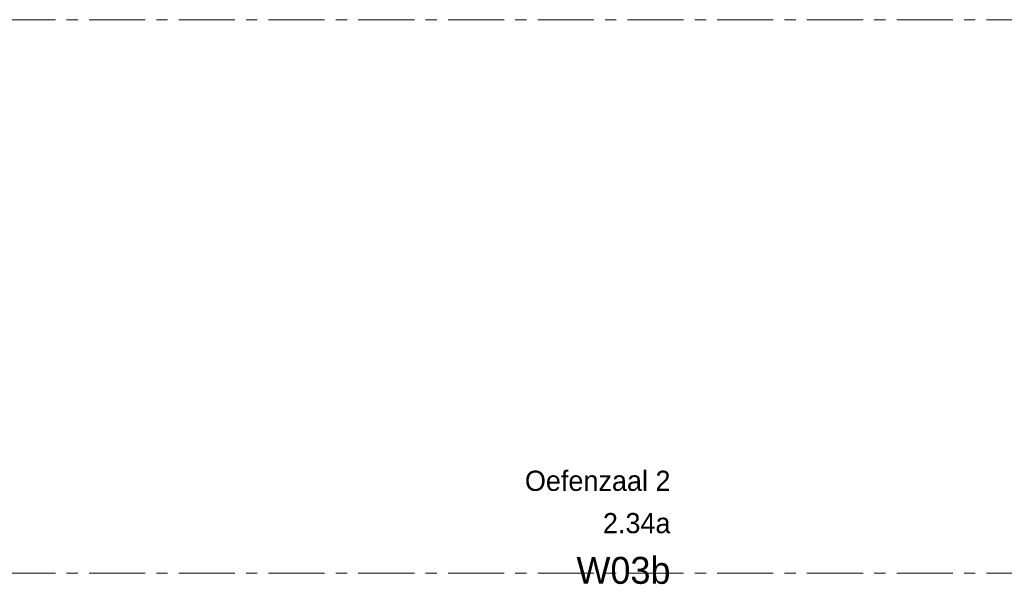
# Model space of a CAD drawing. Header units: millimetres. Extents: x -409 to 257590, y -7854 to 67330.
# Tile 33 of 205: x 34444 to 43221, y 10707 to 15737. Entities that reach past the tile are written whole.
import ezdxf
from ezdxf.enums import TextEntityAlignment as Align

# ---------------------------------------------------------------- set-up
doc = ezdxf.new("R2010")
doc.units = ezdxf.units.MM
doc.header["$MEASUREMENT"] = 0
doc.linetypes.add('B0202', pattern=[800, 500, -100, 100, -100])
doc.layers.add('New_Z Ruimtefuncties', color=7, linetype='Continuous')
doc.layers.add('New_Z Ruimtefuncties Zone tekst', color=7, linetype='Continuous')
doc.styles.add('GENERATED_STYLE_1', font='txt')
doc.styles.add('GENERATED_STYLE_2', font='txt')

# ---------------------------------------------------------------- blocks, each defined once
blk = doc.blocks.new('Oefenzaal 2_2.34a_67_2', base_point=(39581.4, 11194.8))
at = {"layer": 'New_Z Ruimtefuncties Zone tekst', "color": 2, "lineweight": 0}
for tag, height, style, p in [('DUMMY_938', 180, 'GENERATED_STYLE_1', (40245.5, 11760.5)), ('ROOM_NAME', 180, 'GENERATED_STYLE_1', (40245.5, 11719.4)), ('ROOM_NUMBER', 180, 'GENERATED_STYLE_1', (40245.5, 11342.2)), ('DUMMY_939', 180, 'GENERATED_STYLE_1', (40245.5, 11383.4)), ('stWallCovering', 240, 'GENERATED_STYLE_2', (40245.5, 10951.4))]:
    blk.add_attdef(tag, text='', height=height, dxfattribs=dict(at, style=style)).set_placement(p, align=Align.TOP_RIGHT)
at = {"layer": 'New_Z Ruimtefuncties Zone tekst', "color": 2, "lineweight": 0, "style": 'GENERATED_STYLE_2'}
blk.add_attdef('DUMMY_940', text='', height=240, dxfattribs=at).set_placement((38917.4, 11006.2), align=Align.TOP_LEFT)

msp = doc.modelspace()

# ---------------------------------------------------------------- linework, layer by layer
at = {"color": 1, "linetype": 'B0202', "lineweight": 0}
for p, q in [((57962.1, 15737), (33300, 15737)), ((57962.1, 10807.6), (33300, 10807.6))]:
    msp.add_line(p, q, dxfattribs=at)

# ---------------------------------------------------------------- block references
at = {"layer": 'New_Z Ruimtefuncties', "color": 2, "linetype": 'Continuous', "lineweight": 0}
msp.add_blockref('Oefenzaal 2_2.34a_67_2', (39581.4, 11194.8), dxfattribs=at).add_auto_attribs({'ROOM_NAME': 'Oefenzaal 2', 'ROOM_NUMBER': '2.34a', 'stWallCovering': 'W03b'})

doc.saveas('drawing.dxf')
